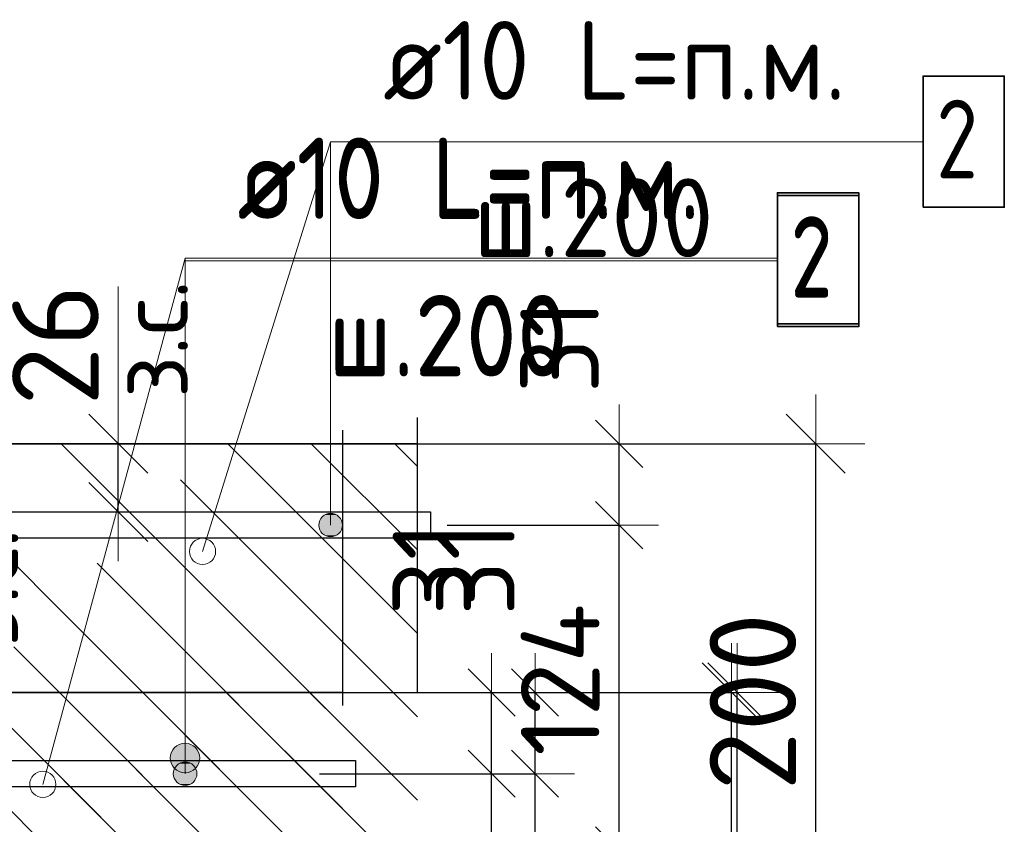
# Model space of a CAD drawing. Header units: metres. Extents: x -38 to 97, y -15 to 21.
# Tile 153 of 233: x 72.506 to 72.881, y 6.533 to 6.84. Entities that reach past the tile are written whole.
import ezdxf

# ---------------------------------------------------------------- set-up
doc = ezdxf.new("R2010")
doc.units = ezdxf.units.M
doc.header["$PDMODE"] = 65
doc.linetypes.add('______4', pattern=[0.135, 0.105, -0.03])
for name, color, linetype, lineweight in [('XR$3$Арм. стержнями верхней зоны', 180, 'Continuous', 35), ('XR$3$Арм.стержн. Арматура края', 96, 'Continuous', 35), ('XR$3$Размерная линия (1)', 7, 'Continuous', 13), ('XR$3$Размерная линия_ общее', 7, 'Continuous', 13), ('XR$4$Арм. стержнями верхней зоны', 180, 'Continuous', 35), ('XR$4$Арм.стержн. Арматура края', 96, 'Continuous', 35), ('XR$4$ВК__отв в полу 1-2 эт', 220, 'Continuous', 25), ('XR$4$Размерная линия (1)', 7, 'Continuous', 13), ('XR$4$Размерная линия_ общее', 7, 'Continuous', 13), ('XR$6$Арм. стержнями верхней зоны', 180, 'Continuous', 35), ('XR$6$Арм.стержн. Арматура края', 96, 'Continuous', 35), ('XR$6$ВК__отв в полу 1-2 эт', 220, 'Continuous', 25), ('XR$6$Размерная линия (1)', 7, 'Continuous', 13), ('XR$6$Размерная линия_ общее', 7, 'Continuous', 13)]:
    doc.layers.add(name, color=color, linetype=linetype, lineweight=lineweight)
doc.styles.add('ISOCPEUR', font='txt')
doc.dimstyles.new('DIMSTYLE_11', dxfattribs={"dimtxt": 0.033, "dimasz": 0.0375, "dimexe": 0, "dimexo": 0, "dimgap": 0.0165, "dimtad": 2, "dimdec": 0, "dimlfac": 1000, "dimrnd": 1, "dimzin": 12, "dimdsep": 46, "dimtxsty": 'ISOCPEUR', "dimblk1": 'ALL_ML_STRICH', "dimblk2": 'ALL_ML_STRICH', "dimsah": 1, "dimcen": 0, "dimclrd": 7, "dimclre": 256, "dimclrt": 7, "dimadec": 0, "dimazin": 0, "dimtfac": 1, "dimtdec": 0, "dimtix": 1, "dimtmove": 2, "dimatfit": 3, "dimfxl": 0, "dimtvp": 1.2, "dimtzin": 0, "dimlwd": 0, "dimlwe": -3, "dimarcsym": 0})
doc.dimstyles.new('DIMSTYLE_12', dxfattribs={"dimtxt": 0.03, "dimasz": 0.03, "dimexe": 0, "dimexo": 0, "dimgap": 0.015, "dimtad": 2, "dimdec": 0, "dimlfac": 1000, "dimrnd": 1, "dimzin": 12, "dimdsep": 46, "dimtxsty": 'ISOCPEUR', "dimblk1": 'ALL_ML_STRICH', "dimblk2": 'ALL_ML_STRICH', "dimsah": 1, "dimcen": 0, "dimclrd": 7, "dimclre": 256, "dimclrt": 7, "dimadec": 0, "dimazin": 0, "dimtfac": 1, "dimtdec": 0, "dimtix": 1, "dimtmove": 2, "dimatfit": 3, "dimfxl": 0, "dimtzin": 0, "dimlwd": 0, "dimlwe": -3, "dimarcsym": 0})
doc.dimstyles.new('DIMSTYLE_14', dxfattribs={"dimtxt": 0.03, "dimasz": 0.03, "dimexe": 0, "dimexo": 0, "dimgap": 0.015, "dimtad": 2, "dimdec": 0, "dimlfac": 1000, "dimrnd": 1, "dimzin": 12, "dimdsep": 46, "dimtxsty": 'ISOCPEUR', "dimblk1": 'ALL_ML_STRICH', "dimblk2": 'ALL_ML_STRICH', "dimsah": 1, "dimcen": 0, "dimclrd": 7, "dimclre": 256, "dimclrt": 7, "dimadec": 0, "dimazin": 0, "dimtfac": 1, "dimtdec": 0, "dimtix": 1, "dimtmove": 2, "dimatfit": 3, "dimfxl": 0, "dimtvp": 1.2, "dimtzin": 0, "dimlwd": 0, "dimlwe": -3, "dimarcsym": 0})
doc.dimstyles.new('DIMSTYLE_8', dxfattribs={"dimtxt": 0.033, "dimasz": 0.0375, "dimexe": 0, "dimexo": 0, "dimgap": 0.0165, "dimtad": 2, "dimdec": 0, "dimlfac": 1000, "dimrnd": 1, "dimzin": 12, "dimdsep": 46, "dimtxsty": 'ISOCPEUR', "dimblk1": 'ALL_ML_STRICH', "dimblk2": 'ALL_ML_STRICH', "dimsah": 1, "dimcen": 0, "dimclrd": 7, "dimclre": 256, "dimclrt": 7, "dimadec": 0, "dimazin": 0, "dimtfac": 1, "dimtdec": 0, "dimtix": 1, "dimtmove": 2, "dimatfit": 3, "dimfxl": 0, "dimtzin": 0, "dimlwd": 0, "dimlwe": -3, "dimarcsym": 0})
pattern_1 = [(135, (0, 0), (-0.031819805, -0.031819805), [0.4, -0.05, 0, -0.05]), (135, (-0.01591, -0.01591), (-0.031819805, -0.031819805), [0.8, -0.1, 0.1, -0.1])]

# ---------------------------------------------------------------- blocks, each defined once
blk = doc.blocks.new('ALL_ML_STRICH')
at = {"color": 0, "linetype": 'ByBlock', "lineweight": -2}
for p, q in [((0, -0.5), (0, 0.5)), ((-0.3, -0.3), (0.3, 0.3)), ((-1, 0), (0.5, 0))]:
    blk.add_line(p, q, dxfattribs=at)
blk = doc.blocks.new('*D72')
at = {"layer": 'DEFPOINTS', "color": 7, "linetype": 'Continuous', "lineweight": 13, "transparency": 33554687}
for p in [(72.63764, 6.67826), (72.63764, 6.47826), (72.80919, 6.47826)]:
    blk.add_point(p, dxfattribs=at)
at = {"layer": 'XR$3$Размерная линия_ общее', "color": 253, "linetype": 'Continuous', "lineweight": -2, "true_color": 0xa0a0a0, "transparency": 33554687}
for p, q in [((72.65764, 6.67826), (72.80919, 6.67826)), ((72.65764, 6.47826), (72.80919, 6.47826))]:
    blk.add_line(p, q, dxfattribs=at)
at = {"layer": 'XR$3$Размерная линия_ общее', "color": 7, "linetype": 'Continuous', "lineweight": -2, "transparency": 33554687}
blk.add_line((72.80919, 6.47826), (72.80919, 6.67826), dxfattribs=at)
at = {"layer": 'XR$3$Размерная линия_ общее', "color": 7, "linetype": 'Continuous', "lineweight": 13, "transparency": 33554687, "xscale": 0.0375, "yscale": 0.0375, "zscale": 0.0375}
for p, rotation in [((72.80919, 6.67826), 90), ((72.80919, 6.47826), 270)]:
    blk.add_blockref('ALL_ML_STRICH', p, dxfattribs=dict(at, rotation=rotation))
at = {"layer": 'XR$3$Размерная линия_ общее', "color": 7, "linetype": 'Continuous', "lineweight": 13, "transparency": 33554687, "insert": (72.78519, 6.57991), "char_height": 0.033, "width": 0.099, "attachment_point": 5, "rotation": 90, "style": 'ISOCPEUR'}
blk.add_mtext('\\A1;{200}', dxfattribs=at)
blk = doc.blocks.new('*D143')
at = {"layer": 'DEFPOINTS', "color": 7, "linetype": 'Continuous', "lineweight": 13, "transparency": 33554687}
for p in [(72.50314, 6.67826), (72.50314, 6.65226), (72.54312, 6.65226)]:
    blk.add_point(p, dxfattribs=at)
at = {"layer": 'XR$3$Размерная линия_ общее', "color": 253, "linetype": 'Continuous', "lineweight": -2, "true_color": 0xa0a0a0, "transparency": 33554687}
for p, q in [((72.52314, 6.67826), (72.54312, 6.67826)), ((72.52314, 6.65226), (72.54312, 6.65226))]:
    blk.add_line(p, q, dxfattribs=at)
at = {"layer": 'XR$3$Размерная линия_ общее', "color": 7, "linetype": 'Continuous', "lineweight": -2, "transparency": 33554687}
blk.add_line((72.54312, 6.65226), (72.54312, 6.67826), dxfattribs=at)
at = {"layer": 'XR$3$Размерная линия_ общее', "color": 7, "linetype": 'Continuous', "lineweight": 13, "transparency": 33554687, "xscale": 0.0375, "yscale": 0.0375, "zscale": 0.0375}
for p, rotation in [((72.54312, 6.67826), 90), ((72.54312, 6.65226), 270)]:
    blk.add_blockref('ALL_ML_STRICH', p, dxfattribs=dict(at, rotation=rotation))
at = {"layer": 'XR$3$Размерная линия_ общее', "color": 7, "linetype": 'Continuous', "lineweight": 13, "transparency": 33554687, "insert": (72.54266, 6.69562), "char_height": 0.027, "width": 0.00135, "attachment_point": 1, "rotation": 90, "line_spacing_factor": 0.60241, "style": 'ISOCPEUR'}
blk.add_mtext('з.с.', dxfattribs=at)
at = {"layer": 'XR$3$Размерная линия_ общее', "color": 7, "linetype": 'Continuous', "lineweight": 13, "transparency": 33554687, "insert": (72.51912, 6.71598), "char_height": 0.033, "width": 0.066, "attachment_point": 5, "rotation": 90, "style": 'ISOCPEUR'}
blk.add_mtext('\\A1;{26}', dxfattribs=at)
blk = doc.blocks.new('*D204')
at = {"layer": 'DEFPOINTS', "color": 7, "linetype": 'Continuous', "lineweight": 13, "transparency": 33554687}
for p in [(72.64153, 6.52326), (72.65438, 6.47826), (72.73419, 6.47826)]:
    blk.add_point(p, dxfattribs=at)
at = {"layer": 'XR$3$Размерная линия (1)', "color": 9, "linetype": 'Continuous', "lineweight": -2, "true_color": 0xc7c7c7, "transparency": 33554687}
for p, q in [((72.66153, 6.52326), (72.73419, 6.52326)), ((72.67438, 6.47826), (72.73419, 6.47826))]:
    blk.add_line(p, q, dxfattribs=at)
at = {"layer": 'XR$3$Размерная линия (1)', "color": 7, "linetype": 'Continuous', "lineweight": -2, "transparency": 33554687}
blk.add_line((72.73419, 6.47826), (72.73419, 6.52326), dxfattribs=at)
at = {"layer": 'XR$3$Размерная линия (1)', "color": 7, "linetype": 'Continuous', "lineweight": 13, "transparency": 33554687, "xscale": 0.03, "yscale": 0.03, "zscale": 0.03}
for p, rotation in [((72.73419, 6.52326), 90), ((72.73419, 6.47826), 270)]:
    blk.add_blockref('ALL_ML_STRICH', p, dxfattribs=dict(at, rotation=rotation))
at = {"layer": 'XR$3$Размерная линия (1)', "color": 7, "linetype": 'Continuous', "lineweight": 13, "transparency": 33554687, "insert": (72.71168, 6.4445), "char_height": 0.03, "width": 0.06, "attachment_point": 5, "rotation": 90, "style": 'ISOCPEUR'}
blk.add_mtext('\\A1;{45}', dxfattribs=at)
blk = doc.blocks.new('*D205')
at = {"layer": 'DEFPOINTS', "color": 7, "linetype": 'Continuous', "lineweight": 13, "transparency": 33554687}
for p in [(72.64855, 6.64726), (72.64153, 6.52326), (72.73419, 6.52326)]:
    blk.add_point(p, dxfattribs=at)
at = {"layer": 'XR$3$Размерная линия (1)', "color": 9, "linetype": 'Continuous', "lineweight": -2, "true_color": 0xc7c7c7, "transparency": 33554687}
for p, q in [((72.66855, 6.64726), (72.73419, 6.64726)), ((72.66153, 6.52326), (72.73419, 6.52326))]:
    blk.add_line(p, q, dxfattribs=at)
at = {"layer": 'XR$3$Размерная линия (1)', "color": 7, "linetype": 'Continuous', "lineweight": -2, "transparency": 33554687}
blk.add_line((72.73419, 6.52326), (72.73419, 6.64726), dxfattribs=at)
at = {"layer": 'XR$3$Размерная линия (1)', "color": 7, "linetype": 'Continuous', "lineweight": 13, "transparency": 33554687, "xscale": 0.03, "yscale": 0.03, "zscale": 0.03}
for p, rotation in [((72.73419, 6.64726), 90), ((72.73419, 6.52326), 270)]:
    blk.add_blockref('ALL_ML_STRICH', p, dxfattribs=dict(at, rotation=rotation))
at = {"layer": 'XR$3$Размерная линия (1)', "color": 7, "linetype": 'Continuous', "lineweight": 13, "transparency": 33554687, "insert": (72.71169, 6.58826), "char_height": 0.03, "width": 0.09, "attachment_point": 5, "rotation": 90, "style": 'ISOCPEUR'}
blk.add_mtext('\\A1;{124}', dxfattribs=at)
blk = doc.blocks.new('*D206')
at = {"layer": 'DEFPOINTS', "color": 7, "linetype": 'Continuous', "lineweight": 13, "transparency": 33554687}
for p in [(72.63068, 6.67826), (72.64855, 6.64726), (72.73419, 6.64726)]:
    blk.add_point(p, dxfattribs=at)
at = {"layer": 'XR$3$Размерная линия (1)', "color": 9, "linetype": 'Continuous', "lineweight": -2, "true_color": 0xc7c7c7, "transparency": 33554687}
for p, q in [((72.65068, 6.67826), (72.73419, 6.67826)), ((72.66855, 6.64726), (72.73419, 6.64726))]:
    blk.add_line(p, q, dxfattribs=at)
at = {"layer": 'XR$3$Размерная линия (1)', "color": 7, "linetype": 'Continuous', "lineweight": -2, "transparency": 33554687}
blk.add_line((72.73419, 6.64726), (72.73419, 6.67826), dxfattribs=at)
at = {"layer": 'XR$3$Размерная линия (1)', "color": 7, "linetype": 'Continuous', "lineweight": 13, "transparency": 33554687, "xscale": 0.03, "yscale": 0.03, "zscale": 0.03}
for p, rotation in [((72.73419, 6.67826), 90), ((72.73419, 6.64726), 270)]:
    blk.add_blockref('ALL_ML_STRICH', p, dxfattribs=dict(at, rotation=rotation))
at = {"layer": 'XR$3$Размерная линия (1)', "color": 7, "linetype": 'Continuous', "lineweight": 13, "transparency": 33554687, "insert": (72.71145, 6.71555), "char_height": 0.03, "width": 0.06, "attachment_point": 5, "rotation": 90, "style": 'ISOCPEUR'}
blk.add_mtext('\\A1;{31}', dxfattribs=at)
blk = doc.blocks.new('*D494')
at = {"layer": 'DEFPOINTS', "color": 7, "linetype": 'Continuous', "lineweight": 13, "transparency": 33554687}
for p in [(72.60555, 6.58345), (72.60555, 6.38345), (72.77709, 6.38345)]:
    blk.add_point(p, dxfattribs=at)
at = {"layer": 'XR$4$Размерная линия_ общее', "color": 253, "linetype": 'Continuous', "lineweight": -2, "true_color": 0xa0a0a0, "transparency": 33554687}
for p, q in [((72.62555, 6.58345), (72.77709, 6.58345)), ((72.62555, 6.38345), (72.77709, 6.38345))]:
    blk.add_line(p, q, dxfattribs=at)
at = {"layer": 'XR$4$Размерная линия_ общее', "color": 7, "linetype": 'Continuous', "lineweight": -2, "transparency": 33554687}
blk.add_line((72.77709, 6.38345), (72.77709, 6.58345), dxfattribs=at)
at = {"layer": 'XR$4$Размерная линия_ общее', "color": 7, "linetype": 'Continuous', "lineweight": 13, "transparency": 33554687, "xscale": 0.0375, "yscale": 0.0375, "zscale": 0.0375}
for p, rotation in [((72.77709, 6.58345), 90), ((72.77709, 6.38345), 270)]:
    blk.add_blockref('ALL_ML_STRICH', p, dxfattribs=dict(at, rotation=rotation))
at = {"layer": 'XR$4$Размерная линия_ общее', "color": 7, "linetype": 'Continuous', "lineweight": 13, "transparency": 33554687, "insert": (72.75309, 6.4851), "char_height": 0.033, "width": 0.099, "attachment_point": 5, "rotation": 90, "style": 'ISOCPEUR'}
blk.add_mtext('\\A1;{200}', dxfattribs=at)
blk = doc.blocks.new('*D495')
at = {"layer": 'DEFPOINTS', "color": 7, "linetype": 'Continuous', "lineweight": 13, "transparency": 33554687}
for p in [(72.4384, 6.58345), (72.4384, 6.55745), (72.47839, 6.55745)]:
    blk.add_point(p, dxfattribs=at)
at = {"layer": 'XR$4$Размерная линия_ общее', "color": 253, "linetype": 'Continuous', "lineweight": -2, "true_color": 0xa0a0a0, "transparency": 33554687}
for p, q in [((72.4584, 6.58345), (72.47839, 6.58345)), ((72.4584, 6.55745), (72.47839, 6.55745))]:
    blk.add_line(p, q, dxfattribs=at)
at = {"layer": 'XR$4$Размерная линия_ общее', "color": 7, "linetype": 'Continuous', "lineweight": -2, "transparency": 33554687}
blk.add_line((72.47839, 6.55745), (72.47839, 6.58345), dxfattribs=at)
at = {"layer": 'XR$4$Размерная линия_ общее', "color": 7, "linetype": 'Continuous', "lineweight": 13, "transparency": 33554687, "xscale": 0.0375, "yscale": 0.0375, "zscale": 0.0375}
for p, rotation in [((72.47839, 6.58345), 90), ((72.47839, 6.55745), 270)]:
    blk.add_blockref('ALL_ML_STRICH', p, dxfattribs=dict(at, rotation=rotation))
at = {"layer": 'XR$4$Размерная линия_ общее', "color": 7, "linetype": 'Continuous', "lineweight": 13, "transparency": 33554687, "insert": (72.47793, 6.60081), "char_height": 0.027, "width": 0.00135, "attachment_point": 1, "rotation": 90, "line_spacing_factor": 0.60241, "style": 'ISOCPEUR'}
blk.add_mtext('з.с.', dxfattribs=at)
at = {"layer": 'XR$4$Размерная линия_ общее', "color": 7, "linetype": 'Continuous', "lineweight": 13, "transparency": 33554687, "insert": (72.45439, 6.62117), "char_height": 0.033, "width": 0.066, "attachment_point": 5, "rotation": 90, "style": 'ISOCPEUR'}
blk.add_mtext('\\A1;{26}', dxfattribs=at)
blk = doc.blocks.new('*D497')
at = {"layer": 'DEFPOINTS', "color": 7, "linetype": 'Continuous', "lineweight": 13, "transparency": 33554687}
for p in [(72.61646, 6.55245), (72.60943, 6.42845), (72.70209, 6.42845)]:
    blk.add_point(p, dxfattribs=at)
at = {"layer": 'XR$4$Размерная линия (1)', "color": 9, "linetype": 'Continuous', "lineweight": -2, "true_color": 0xc7c7c7, "transparency": 33554687}
for p, q in [((72.63646, 6.55245), (72.70209, 6.55245)), ((72.62943, 6.42845), (72.70209, 6.42845))]:
    blk.add_line(p, q, dxfattribs=at)
at = {"layer": 'XR$4$Размерная линия (1)', "color": 7, "linetype": 'Continuous', "lineweight": -2, "transparency": 33554687}
blk.add_line((72.70209, 6.42845), (72.70209, 6.55245), dxfattribs=at)
at = {"layer": 'XR$4$Размерная линия (1)', "color": 7, "linetype": 'Continuous', "lineweight": 13, "transparency": 33554687, "xscale": 0.03, "yscale": 0.03, "zscale": 0.03}
for p, rotation in [((72.70209, 6.55245), 90), ((72.70209, 6.42845), 270)]:
    blk.add_blockref('ALL_ML_STRICH', p, dxfattribs=dict(at, rotation=rotation))
at = {"layer": 'XR$4$Размерная линия (1)', "color": 7, "linetype": 'Continuous', "lineweight": 13, "transparency": 33554687, "insert": (72.67959, 6.49345), "char_height": 0.03, "width": 0.09, "attachment_point": 5, "rotation": 90, "style": 'ISOCPEUR'}
blk.add_mtext('\\A1;{124}', dxfattribs=at)
blk = doc.blocks.new('*D498')
at = {"layer": 'DEFPOINTS', "color": 7, "linetype": 'Continuous', "lineweight": 13, "transparency": 33554687}
for p in [(72.59859, 6.58345), (72.61646, 6.55245), (72.70209, 6.55245)]:
    blk.add_point(p, dxfattribs=at)
at = {"layer": 'XR$4$Размерная линия (1)', "color": 9, "linetype": 'Continuous', "lineweight": -2, "true_color": 0xc7c7c7, "transparency": 33554687}
for p, q in [((72.61859, 6.58345), (72.70209, 6.58345)), ((72.63646, 6.55245), (72.70209, 6.55245))]:
    blk.add_line(p, q, dxfattribs=at)
at = {"layer": 'XR$4$Размерная линия (1)', "color": 7, "linetype": 'Continuous', "lineweight": -2, "transparency": 33554687}
blk.add_line((72.70209, 6.55245), (72.70209, 6.58345), dxfattribs=at)
at = {"layer": 'XR$4$Размерная линия (1)', "color": 7, "linetype": 'Continuous', "lineweight": 13, "transparency": 33554687, "xscale": 0.03, "yscale": 0.03, "zscale": 0.03}
for p, rotation in [((72.70209, 6.58345), 90), ((72.70209, 6.55245), 270)]:
    blk.add_blockref('ALL_ML_STRICH', p, dxfattribs=dict(at, rotation=rotation))
at = {"layer": 'XR$4$Размерная линия (1)', "color": 7, "linetype": 'Continuous', "lineweight": 13, "transparency": 33554687, "insert": (72.67935, 6.63074), "char_height": 0.03, "width": 0.06, "attachment_point": 5, "rotation": 90, "style": 'ISOCPEUR'}
blk.add_mtext('\\A1;{31}', dxfattribs=at)
blk = doc.blocks.new('*D735')
at = {"layer": 'DEFPOINTS', "color": 7, "linetype": 'Continuous', "lineweight": 13, "transparency": 33554687}
for p in [(72.60766, 6.58345), (72.60766, 6.38345), (72.7792, 6.38345)]:
    blk.add_point(p, dxfattribs=at)
at = {"layer": 'XR$6$Размерная линия_ общее', "color": 253, "linetype": 'Continuous', "lineweight": -2, "true_color": 0xa0a0a0, "transparency": 33554687}
for p, q in [((72.62766, 6.58345), (72.7792, 6.58345)), ((72.62766, 6.38345), (72.7792, 6.38345))]:
    blk.add_line(p, q, dxfattribs=at)
at = {"layer": 'XR$6$Размерная линия_ общее', "color": 7, "linetype": 'Continuous', "lineweight": -2, "transparency": 33554687}
blk.add_line((72.7792, 6.38345), (72.7792, 6.58345), dxfattribs=at)
at = {"layer": 'XR$6$Размерная линия_ общее', "color": 7, "linetype": 'Continuous', "lineweight": 13, "transparency": 33554687, "xscale": 0.0375, "yscale": 0.0375, "zscale": 0.0375}
for p, rotation in [((72.7792, 6.58345), 90), ((72.7792, 6.38345), 270)]:
    blk.add_blockref('ALL_ML_STRICH', p, dxfattribs=dict(at, rotation=rotation))
at = {"layer": 'XR$6$Размерная линия_ общее', "color": 7, "linetype": 'Continuous', "lineweight": 13, "transparency": 33554687, "insert": (72.7552, 6.4851), "char_height": 0.033, "width": 0.099, "attachment_point": 5, "rotation": 90, "style": 'ISOCPEUR'}
blk.add_mtext('\\A1;{200}', dxfattribs=at)
blk = doc.blocks.new('*D793')
at = {"layer": 'DEFPOINTS', "color": 7, "linetype": 'Continuous', "lineweight": 13, "transparency": 33554687}
for p in [(72.5999, 6.55245), (72.59287, 6.42845), (72.68553, 6.42845)]:
    blk.add_point(p, dxfattribs=at)
at = {"layer": 'XR$6$Размерная линия (1)', "color": 9, "linetype": 'Continuous', "lineweight": -2, "true_color": 0xc7c7c7, "transparency": 33554687}
for p, q in [((72.6199, 6.55245), (72.68553, 6.55245)), ((72.61287, 6.42845), (72.68553, 6.42845))]:
    blk.add_line(p, q, dxfattribs=at)
at = {"layer": 'XR$6$Размерная линия (1)', "color": 7, "linetype": 'Continuous', "lineweight": -2, "transparency": 33554687}
blk.add_line((72.68553, 6.42845), (72.68553, 6.55245), dxfattribs=at)
at = {"layer": 'XR$6$Размерная линия (1)', "color": 7, "linetype": 'Continuous', "lineweight": 13, "transparency": 33554687, "xscale": 0.03, "yscale": 0.03, "zscale": 0.03}
for p, rotation in [((72.68553, 6.55245), 90), ((72.68553, 6.42845), 270)]:
    blk.add_blockref('ALL_ML_STRICH', p, dxfattribs=dict(at, rotation=rotation))
at = {"layer": 'XR$6$Размерная линия (1)', "color": 7, "linetype": 'Continuous', "lineweight": 13, "transparency": 33554687, "insert": (72.66303, 6.49345), "char_height": 0.03, "width": 0.09, "attachment_point": 5, "rotation": 90, "style": 'ISOCPEUR'}
blk.add_mtext('\\A1;{124}', dxfattribs=at)
blk = doc.blocks.new('*D794')
at = {"layer": 'DEFPOINTS', "color": 7, "linetype": 'Continuous', "lineweight": 13, "transparency": 33554687}
for p in [(72.58203, 6.58345), (72.5999, 6.55245), (72.68553, 6.55245)]:
    blk.add_point(p, dxfattribs=at)
at = {"layer": 'XR$6$Размерная линия (1)', "color": 9, "linetype": 'Continuous', "lineweight": -2, "true_color": 0xc7c7c7, "transparency": 33554687}
for p, q in [((72.60203, 6.58345), (72.68553, 6.58345)), ((72.6199, 6.55245), (72.68553, 6.55245))]:
    blk.add_line(p, q, dxfattribs=at)
at = {"layer": 'XR$6$Размерная линия (1)', "color": 7, "linetype": 'Continuous', "lineweight": -2, "transparency": 33554687}
blk.add_line((72.68553, 6.55245), (72.68553, 6.58345), dxfattribs=at)
at = {"layer": 'XR$6$Размерная линия (1)', "color": 7, "linetype": 'Continuous', "lineweight": 13, "transparency": 33554687, "xscale": 0.03, "yscale": 0.03, "zscale": 0.03}
for p, rotation in [((72.68553, 6.58345), 90), ((72.68553, 6.55245), 270)]:
    blk.add_blockref('ALL_ML_STRICH', p, dxfattribs=dict(at, rotation=rotation))
at = {"layer": 'XR$6$Размерная линия (1)', "color": 7, "linetype": 'Continuous', "lineweight": 13, "transparency": 33554687, "insert": (72.66279, 6.63074), "char_height": 0.03, "width": 0.06, "attachment_point": 5, "rotation": 90, "style": 'ISOCPEUR'}
blk.add_mtext('\\A1;{31}', dxfattribs=at)

msp = doc.modelspace()

# ---------------------------------------------------------------- hatches: boundary and pattern name
at = {"linetype": 'Continuous', "lineweight": 25, "transparency": 33554687}
h = msp.add_hatch(dxfattribs=at)
h.set_pattern_fill('__________540', scale=0.015, style=0, pattern_type=2)
h.set_pattern_definition(pattern_1)
h.paths.add_polyline_path([(72.52526, 6.67826), (72.27526, 6.67826), (72.27526, 6.37826), (72.52526, 6.37826)], flags=0)
h = msp.add_hatch(dxfattribs=at)
h.set_pattern_fill('__________540', scale=0.015, style=0, pattern_type=2)
h.set_pattern_definition(pattern_1)
h.paths.add_polyline_path([(72.52526, 6.67826), (72.52526, 6.47826), (72.65723, 6.47826), (72.65723, 6.67826)], flags=0)
at = {"linetype": 'Continuous', "lineweight": 13, "transparency": 33554687}
h = msp.add_hatch(dxfattribs=at)
h.set_pattern_fill('__________540', scale=0.015, style=0, pattern_type=2)
h.set_pattern_definition(pattern_1)
h.paths.add_polyline_path([(72.21432, 6.58345), (72.21432, 6.38345), (72.62859, 6.38345), (72.62859, 6.58345)], flags=0)
h = msp.add_hatch(dxfattribs=at)
h.set_pattern_fill('__________540', scale=0.015, style=0, pattern_type=2)
h.set_pattern_definition(pattern_1)
h.paths.add_polyline_path([(72.21432, 6.58345), (72.21432, 6.38345), (72.62859, 6.38345), (72.62859, 6.58345)], flags=0)
at = {"layer": 'XR$3$Арм. стержнями верхней зоны', "linetype": 'Continuous', "lineweight": 13, "transparency": 33554687}
for points in [[(72.62798, 6.64951), (72.62024, 6.64951), (72.61961, 6.64726)], [(72.62798, 6.64951), (72.61961, 6.64726), (72.6286, 6.64726)], [(72.62636, 6.65113), (72.62186, 6.65113), (72.62024, 6.64951)], [(72.62636, 6.65113), (72.62024, 6.64951), (72.62798, 6.64951)], [(72.62186, 6.65113), (72.62636, 6.65113), (72.62411, 6.65176)], [(72.6286, 6.64726), (72.61961, 6.64726), (72.62024, 6.64501)], [(72.6286, 6.64726), (72.62024, 6.64501), (72.62798, 6.64501)], [(72.62798, 6.64501), (72.62024, 6.64501), (72.62186, 6.64339)], [(72.62798, 6.64501), (72.62186, 6.64339), (72.62636, 6.64339)], [(72.62636, 6.64339), (72.62186, 6.64339), (72.62411, 6.64276)]]:
    msp.add_hatch(color=7, dxfattribs=at).paths.add_polyline_path(points)
at = {"layer": 'XR$4$Арм. стержнями верхней зоны', "linetype": 'Continuous', "lineweight": 13, "transparency": 33554687}
for points in [[(72.57139, 6.56329), (72.56576, 6.56329), (72.56374, 6.56126)], [(72.57139, 6.56329), (72.56374, 6.56126), (72.57341, 6.56126)], [(72.56576, 6.56329), (72.57139, 6.56329), (72.56858, 6.56407)], [(72.57341, 6.56126), (72.56374, 6.56126), (72.56295, 6.55845)], [(72.57341, 6.56126), (72.56295, 6.55845), (72.5742, 6.55845)], [(72.5742, 6.55845), (72.56295, 6.55845), (72.56374, 6.55564)], [(72.5742, 6.55845), (72.56374, 6.55564), (72.57341, 6.55564)], [(72.57341, 6.55564), (72.56374, 6.55564), (72.56576, 6.55361)], [(72.57341, 6.55564), (72.56576, 6.55361), (72.57139, 6.55361)], [(72.57139, 6.55361), (72.56576, 6.55361), (72.56858, 6.55282)]]:
    msp.add_hatch(color=7, dxfattribs=at).paths.add_polyline_path(points)
at = {"layer": 'XR$6$Арм. стержнями верхней зоны', "linetype": 'Continuous', "lineweight": 13, "transparency": 33554687}
for points in [[(72.57248, 6.5547), (72.56474, 6.5547), (72.56411, 6.55245)], [(72.57248, 6.5547), (72.56411, 6.55245), (72.57311, 6.55245)], [(72.57086, 6.55632), (72.56636, 6.55632), (72.56474, 6.5547)], [(72.57086, 6.55632), (72.56474, 6.5547), (72.57248, 6.5547)], [(72.56636, 6.55632), (72.57086, 6.55632), (72.56861, 6.55695)], [(72.57311, 6.55245), (72.56411, 6.55245), (72.56474, 6.5502)], [(72.57311, 6.55245), (72.56474, 6.5502), (72.57248, 6.5502)], [(72.57248, 6.5502), (72.56474, 6.5502), (72.56636, 6.54858)], [(72.57248, 6.5502), (72.56636, 6.54858), (72.57086, 6.54858)], [(72.57086, 6.54858), (72.56636, 6.54858), (72.56861, 6.54795)]]:
    msp.add_hatch(color=7, dxfattribs=at).paths.add_polyline_path(points)

# ---------------------------------------------------------------- linework, layer by layer
at = {"color": 7, "linetype": 'Continuous', "lineweight": 13, "transparency": 33554687}
for p, q in [((72.57526, 6.63721), (72.62411, 6.79343)), ((72.54312, 6.67826), (72.54312, 6.73826))]:
    msp.add_line(p, q, dxfattribs=at)
at = {"color": 7, "linetype": '______4', "lineweight": 25, "transparency": 33554687}
for p, q in [((72.65723, 6.37826), (72.65723, 6.77826)), ((72.62859, 6.68345), (72.62859, 6.28345)), ((72.62859, 6.68345), (72.62859, 6.28345))]:
    msp.add_line(p, q, dxfattribs=at)
at = {"color": 7, "linetype": 'Continuous', "lineweight": 35, "transparency": 33554687}
for p, q in [((72.52526, 6.67826), (72.27526, 6.67826)), ((72.65723, 6.67826), (72.52526, 6.67826)), ((72.62859, 6.58345), (72.21432, 6.58345)), ((72.62859, 6.58345), (72.21432, 6.58345))]:
    msp.add_line(p, q, dxfattribs=at)
at = {"color": 7, "linetype": 'Continuous', "lineweight": 13, "transparency": 33554687}
for centre in [(72.57526, 6.63721), (72.51432, 6.5484), (72.51432, 6.5484)]:
    msp.add_circle(centre, 0.005, dxfattribs=at)
at = {"layer": 'XR$3$Арм. стержнями верхней зоны', "color": 7, "linetype": 'Continuous', "lineweight": 13, "transparency": 33554687}
for p, q in [((72.62411, 6.79343), (72.85011, 6.79343)), ((72.62411, 6.79343), (72.62411, 6.64726)), ((72.62411, 6.65176), (72.62411, 6.65176)), ((72.61961, 6.64726), (72.61961, 6.64726)), ((72.6286, 6.64726), (72.6286, 6.64726)), ((72.62411, 6.64276), (72.62411, 6.64276))]:
    msp.add_line(p, q, dxfattribs=at)
at = {"layer": 'XR$3$Арм. стержнями верхней зоны', "color": 7, "linetype": 'Continuous', "lineweight": 35, "transparency": 33554687}
msp.add_lwpolyline([(72.85011, 6.76843), (72.88111, 6.76843), (72.88111, 6.81843), (72.85011, 6.81843), (72.85011, 6.76843)], dxfattribs=at)
at = {"layer": 'XR$3$Арм. стержнями верхней зоны', "color": 4, "linetype": 'Continuous', "lineweight": 25, "transparency": 33554687}
msp.add_lwpolyline([(72.30026, 6.65226), (72.66223, 6.65226), (72.66223, 6.64226), (72.30026, 6.64226), (72.30026, 6.65226)], dxfattribs=at)
at = {"layer": 'XR$3$Арм. стержнями верхней зоны', "color": 7, "linetype": 'Continuous', "lineweight": 13, "transparency": 33554687}
msp.add_circle((72.62411, 6.64726), 0.0045, dxfattribs=at)
at = {"layer": 'XR$3$Арм.стержн. Арматура края', "color": 4, "linetype": 'Continuous', "lineweight": 25, "transparency": 33554687}
for points in [[(72.33355, 6.65226), (72.66223, 6.65226), (72.66223, 6.64226)], [(72.66223, 6.64226), (72.33425, 6.64226)]]:
    msp.add_lwpolyline(points, dxfattribs=at)
at = {"layer": 'XR$4$Арм. стержнями верхней зоны', "color": 7, "linetype": 'Continuous', "lineweight": 13, "transparency": 33554687}
for p, q in [((72.56858, 6.74899), (72.79458, 6.74899)), ((72.56858, 6.74899), (72.56858, 6.55845)), ((72.56858, 6.56407), (72.56858, 6.56407)), ((72.56295, 6.55845), (72.56295, 6.55845)), ((72.5742, 6.55845), (72.5742, 6.55845)), ((72.56858, 6.55282), (72.56858, 6.55282))]:
    msp.add_line(p, q, dxfattribs=at)
at = {"layer": 'XR$4$Арм. стержнями верхней зоны', "color": 7, "linetype": 'Continuous', "lineweight": 35, "transparency": 33554687}
msp.add_lwpolyline([(72.79458, 6.72399), (72.82558, 6.72399), (72.82558, 6.77399), (72.79458, 6.77399), (72.79458, 6.72399)], dxfattribs=at)
at = {"layer": 'XR$4$Арм. стержнями верхней зоны', "color": 4, "linetype": 'Continuous', "lineweight": 25, "transparency": 33554687}
msp.add_lwpolyline([(72.23932, 6.55745), (72.63359, 6.55745), (72.63359, 6.54745), (72.23932, 6.54745), (72.23932, 6.55745)], dxfattribs=at)
msp.add_lwpolyline([(72.23932, 6.55745), (72.63359, 6.55745), (72.63359, 6.54745), (72.23932, 6.54745), (72.23932, 6.55745)], dxfattribs=at)
at = {"layer": 'XR$4$Арм. стержнями верхней зоны', "color": 7, "linetype": 'Continuous', "lineweight": 13, "transparency": 33554687}
msp.add_circle((72.56858, 6.55845), 0.00563, dxfattribs=at)
at = {"layer": 'XR$4$Арм.стержн. Арматура края', "color": 4, "linetype": 'Continuous', "lineweight": 25, "transparency": 33554687}
msp.add_lwpolyline([(72.26789, 6.55745), (72.63359, 6.55745), (72.63359, 6.54745), (72.26858, 6.54745)], dxfattribs=at)
msp.add_lwpolyline([(72.26789, 6.55745), (72.63359, 6.55745), (72.63359, 6.54745), (72.26858, 6.54745)], dxfattribs=at)
at = {"layer": 'XR$4$ВК__отв в полу 1-2 эт', "color": 7, "linetype": 'Continuous', "lineweight": 13, "transparency": 33554687}
msp.add_line((72.51432, 6.5484), (72.56858, 6.74899), dxfattribs=at)
at = {"layer": 'XR$6$Арм. стержнями верхней зоны', "color": 7, "linetype": 'Continuous', "lineweight": 13, "transparency": 33554687}
for p, q in [((72.56861, 6.74797), (72.79461, 6.74797)), ((72.56861, 6.74797), (72.56861, 6.55245)), ((72.56861, 6.55695), (72.56861, 6.55695)), ((72.56411, 6.55245), (72.56411, 6.55245)), ((72.57311, 6.55245), (72.57311, 6.55245)), ((72.56861, 6.54795), (72.56861, 6.54795))]:
    msp.add_line(p, q, dxfattribs=at)
at = {"layer": 'XR$6$Арм. стержнями верхней зоны', "color": 7, "linetype": 'Continuous', "lineweight": 35, "transparency": 33554687}
msp.add_lwpolyline([(72.79461, 6.72297), (72.82561, 6.72297), (72.82561, 6.77297), (72.79461, 6.77297), (72.79461, 6.72297)], dxfattribs=at)
at = {"layer": 'XR$6$Арм. стержнями верхней зоны', "color": 4, "linetype": 'Continuous', "lineweight": 25, "transparency": 33554687}
msp.add_lwpolyline([(72.23932, 6.55745), (72.63359, 6.55745), (72.63359, 6.54745), (72.23932, 6.54745), (72.23932, 6.55745)], dxfattribs=at)
msp.add_lwpolyline([(72.23932, 6.55745), (72.63359, 6.55745), (72.63359, 6.54745), (72.23932, 6.54745), (72.23932, 6.55745)], dxfattribs=at)
at = {"layer": 'XR$6$Арм. стержнями верхней зоны', "color": 7, "linetype": 'Continuous', "lineweight": 13, "transparency": 33554687}
msp.add_circle((72.56861, 6.55245), 0.0045, dxfattribs=at)
at = {"layer": 'XR$6$Арм.стержн. Арматура края', "color": 4, "linetype": 'Continuous', "lineweight": 25, "transparency": 33554687}
msp.add_lwpolyline([(72.26789, 6.55745), (72.63359, 6.55745), (72.63359, 6.54745), (72.26858, 6.54745)], dxfattribs=at)
msp.add_lwpolyline([(72.26789, 6.55745), (72.63359, 6.55745), (72.63359, 6.54745), (72.26858, 6.54745)], dxfattribs=at)
at = {"layer": 'XR$6$ВК__отв в полу 1-2 эт', "color": 7, "linetype": 'Continuous', "lineweight": 13, "transparency": 33554687}
msp.add_line((72.51432, 6.5484), (72.56858, 6.74899), dxfattribs=at)

# ---------------------------------------------------------------- texts
at = {"layer": 'XR$3$Арм. стержнями верхней зоны', "color": 7, "linetype": 'Continuous', "lineweight": 25, "transparency": 33554687, "char_height": 0.03, "attachment_point": 7, "style": 'ISOCPEUR'}
for s, insert, width in [('\\W0.94;ø10 L=п.м.', (72.64411, 6.80943), 0.1999832), ('\\W0.78;2', (72.85511, 6.77943), 0.0326407), ('\\W0.95;ш.200 ', (72.6786, 6.74943), 0.1311997)]:
    msp.add_mtext(s, dxfattribs=dict(at, insert=insert, width=width))
at = {"layer": 'XR$4$Арм. стержнями верхней зоны', "color": 7, "linetype": 'Continuous', "lineweight": 25, "transparency": 33554687, "char_height": 0.03, "attachment_point": 7, "style": 'ISOCPEUR'}
for s, insert, width in [('\\W0.94;ø10 L=п.м.', (72.58858, 6.76499), 0.1999832), ('\\W0.78;2', (72.79958, 6.73499), 0.0326407), ('\\W0.95;ш.200 ', (72.62308, 6.70499), 0.1311995)]:
    msp.add_mtext(s, dxfattribs=dict(at, insert=insert, width=width))
at = {"layer": 'XR$6$Арм. стержнями верхней зоны', "color": 7, "linetype": 'Continuous', "lineweight": 25, "transparency": 33554687, "char_height": 0.03, "attachment_point": 7, "style": 'ISOCPEUR'}
for s, insert, width in [('\\W0.94;ø10 L=п.м.', (72.58861, 6.76397), 0.1999832), ('\\W0.78;2', (72.79961, 6.73397), 0.0326407), ('\\W0.95;ш.200 ', (72.62311, 6.70397), 0.1311997)]:
    msp.add_mtext(s, dxfattribs=dict(at, insert=insert, width=width))

# ---------------------------------------------------------------- dimensions: what is measured, and where the dimension line sits
at = {"layer": 'XR$3$Размерная линия (1)', "color": 7, "linetype": 'Continuous', "lineweight": 13, "transparency": 33554687}
for base, p1, p2, dimstyle, picture, middle in [((72.73419, 6.67826), (72.66855, 6.64726), (72.65068, 6.67826), 'DIMSTYLE_14', '*D206', (72.71145, 6.71555)), ((72.73419, 6.64726), (72.66153, 6.52326), (72.66855, 6.64726), 'DIMSTYLE_12', '*D205', (72.71169, 6.58826)), ((72.73419, 6.52326), (72.67438, 6.47826), (72.66153, 6.52326), 'DIMSTYLE_14', '*D204', (72.71168, 6.4445))]:
    dim = msp.add_linear_dim(base=base, p1=p1, p2=p2, angle=90, dimstyle=dimstyle, override={"dimpost": '<>', "dimclrd": 7, "dimclre": 9, "dimclrt": 7, "dimlwd": 0, "dimlwe": 65533}, dxfattribs=at)
    dim.commit()
    dim.dimension.update_dxf_attribs({"geometry": picture, "text_midpoint": middle, "dimtype": 160})
at = {"layer": 'XR$3$Размерная линия_ общее', "color": 7, "linetype": 'Continuous', "lineweight": 13, "transparency": 33554687}
dim = msp.add_linear_dim(base=(72.54312, 6.67826), p1=(72.52314, 6.65226), p2=(72.52314, 6.67826), angle=90, text='<>\\Xз.с.', dimstyle='DIMSTYLE_11', override={"dimpost": '<>', "dimclrd": 7, "dimclre": 253, "dimclrt": 7, "dimlwd": 0, "dimlwe": 65533}, dxfattribs=at)
dim.commit()
dim.dimension.update_dxf_attribs({"geometry": '*D143', "text_midpoint": (72.51912, 6.71598), "dimtype": 160})
dim = msp.add_linear_dim(base=(72.80919, 6.67826), p1=(72.65764, 6.47826), p2=(72.65764, 6.67826), angle=90, dimstyle='DIMSTYLE_8', override={"dimpost": '<>', "dimclrd": 7, "dimclre": 253, "dimclrt": 7, "dimlwd": 0, "dimlwe": 65533}, dxfattribs=at)
dim.commit()
dim.dimension.update_dxf_attribs({"geometry": '*D72', "text_midpoint": (72.78519, 6.57991), "dimtype": 160})
at = {"layer": 'XR$4$Размерная линия (1)', "color": 7, "linetype": 'Continuous', "lineweight": 13, "transparency": 33554687}
for base, p1, p2, dimstyle, picture, middle in [((72.70209, 6.58345), (72.63646, 6.55245), (72.61859, 6.58345), 'DIMSTYLE_14', '*D498', (72.67935, 6.63074)), ((72.70209, 6.55245), (72.62943, 6.42845), (72.63646, 6.55245), 'DIMSTYLE_12', '*D497', (72.67959, 6.49345))]:
    dim = msp.add_linear_dim(base=base, p1=p1, p2=p2, angle=90, dimstyle=dimstyle, override={"dimpost": '<>', "dimclrd": 7, "dimclre": 9, "dimclrt": 7, "dimlwd": 0, "dimlwe": 65533}, dxfattribs=at)
    dim.commit()
    dim.dimension.update_dxf_attribs({"geometry": picture, "text_midpoint": middle, "dimtype": 160})
at = {"layer": 'XR$4$Размерная линия_ общее', "color": 7, "linetype": 'Continuous', "lineweight": 13, "transparency": 33554687}
dim = msp.add_linear_dim(base=(72.47839, 6.58345), p1=(72.4584, 6.55745), p2=(72.4584, 6.58345), angle=90, text='<>\\Xз.с.', dimstyle='DIMSTYLE_11', override={"dimpost": '<>', "dimclrd": 7, "dimclre": 253, "dimclrt": 7, "dimlwd": 0, "dimlwe": 65533}, dxfattribs=at)
dim.commit()
dim.dimension.update_dxf_attribs({"geometry": '*D495', "text_midpoint": (72.45439, 6.62117), "dimtype": 160})
dim = msp.add_linear_dim(base=(72.77709, 6.58345), p1=(72.62555, 6.38345), p2=(72.62555, 6.58345), angle=90, dimstyle='DIMSTYLE_8', override={"dimpost": '<>', "dimclrd": 7, "dimclre": 253, "dimclrt": 7, "dimlwd": 0, "dimlwe": 65533}, dxfattribs=at)
dim.commit()
dim.dimension.update_dxf_attribs({"geometry": '*D494', "text_midpoint": (72.75309, 6.4851), "dimtype": 160})
at = {"layer": 'XR$6$Размерная линия (1)', "color": 7, "linetype": 'Continuous', "lineweight": 13, "transparency": 33554687}
for base, p1, p2, dimstyle, picture, middle in [((72.68553, 6.58345), (72.6199, 6.55245), (72.60203, 6.58345), 'DIMSTYLE_14', '*D794', (72.66279, 6.63074)), ((72.68553, 6.55245), (72.61287, 6.42845), (72.6199, 6.55245), 'DIMSTYLE_12', '*D793', (72.66303, 6.49345))]:
    dim = msp.add_linear_dim(base=base, p1=p1, p2=p2, angle=90, dimstyle=dimstyle, override={"dimpost": '<>', "dimclrd": 7, "dimclre": 9, "dimclrt": 7, "dimlwd": 0, "dimlwe": 65533}, dxfattribs=at)
    dim.commit()
    dim.dimension.update_dxf_attribs({"geometry": picture, "text_midpoint": middle, "dimtype": 160})
at = {"layer": 'XR$6$Размерная линия_ общее', "color": 7, "linetype": 'Continuous', "lineweight": 13, "transparency": 33554687}
dim = msp.add_linear_dim(base=(72.7792, 6.58345), p1=(72.62766, 6.38345), p2=(72.62766, 6.58345), angle=90, dimstyle='DIMSTYLE_8', override={"dimpost": '<>', "dimclrd": 7, "dimclre": 253, "dimclrt": 7, "dimlwd": 0, "dimlwe": 65533}, dxfattribs=at)
dim.commit()
dim.dimension.update_dxf_attribs({"geometry": '*D735', "text_midpoint": (72.7552, 6.4851), "dimtype": 160})

doc.saveas('drawing.dxf')
